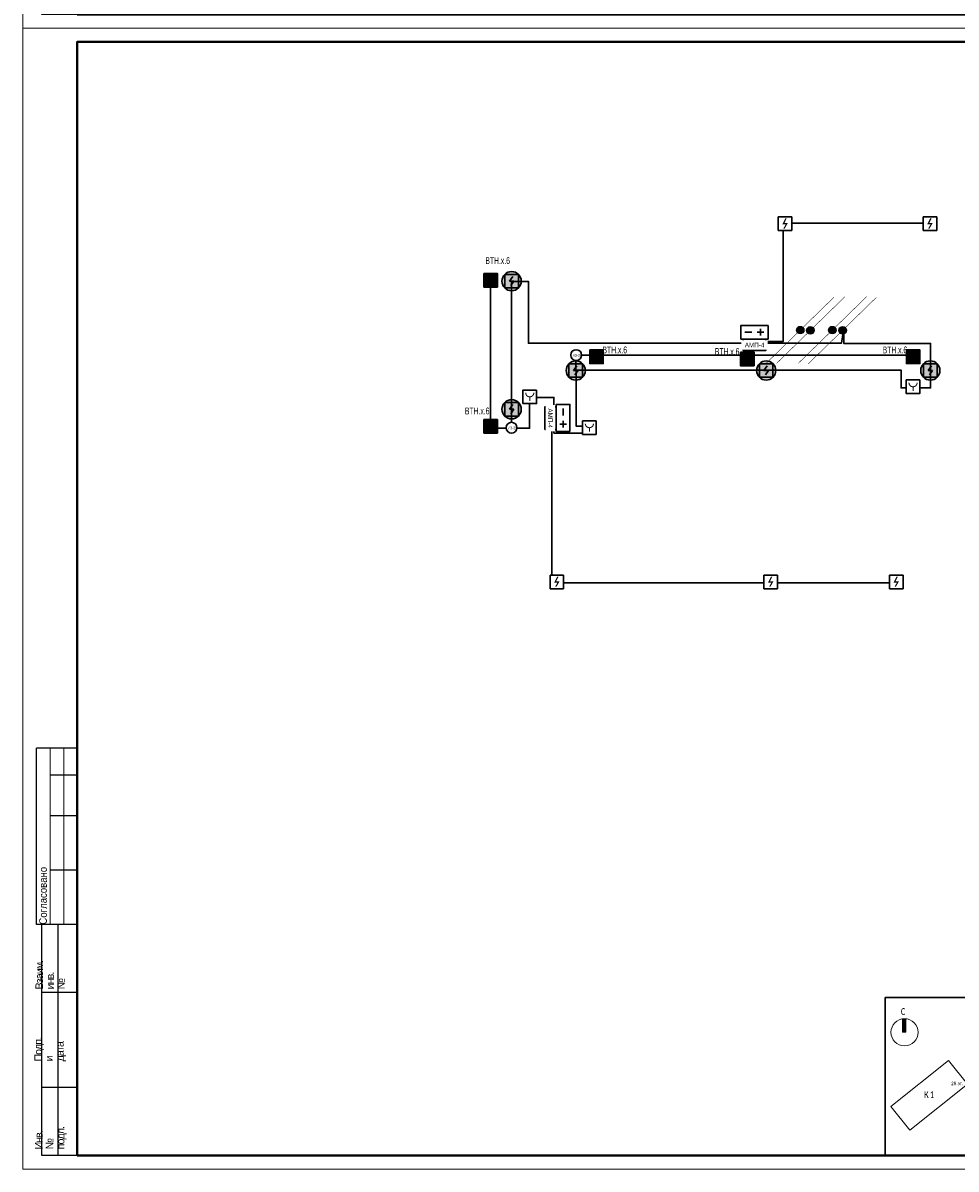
# Model space of a CAD drawing. Header units: millimetres. Extents: x -195178 to 1761886, y 140622 to 301105.
# Tile 15 of 131: x -8596 to 25747, y 182305 to 224498. Entities that reach past the tile are written whole.
import ezdxf
from ezdxf.enums import TextEntityAlignment as Align

# ---------------------------------------------------------------- set-up
doc = ezdxf.new("R2010")
doc.units = ezdxf.units.MM
doc.set_wipeout_variables(frame=1)
doc.linetypes.add('CONTINOUS', pattern=[0])
doc.layers.get('Defpoints').update_dxf_attribs({"color": 252})
doc.layers.add('0_S_Grey_01', color=9, linetype='Continuous', lineweight=5, true_color=0x808080)
for name, color, linetype in [('EI_HATCH_GALV', 7, 'Continuous'), ('АПС', 5, 'Continuous'), ('ПС', 1, 'Continuous'), ('формат', 250, 'Continuous')]:
    doc.layers.add(name, color=color, linetype=linetype)
for name, color, linetype, lineweight in [('format-line3', 7, 'Continuous', 13), ('RC-Извещатели_пожарные', 1, 'Continuous', 30), ('Рамка', 7, 'Continuous', 18), ('СС-011-ПОЖ-СИГНАЛИЗАЦИЯ', 1, 'Continuous', 30), ('Типовые аннотации', 252, 'Continuous', 5), ('УГО АПС и АПЗ$0$_АПС_Оборудование', 1, 'Continuous', 30), ('УГО АПС и АПЗ$0$СС-011-ПОЖ-СИГНАЛИЗАЦИЯ', 1, 'Continuous', 30)]:
    doc.layers.add(name, color=color, linetype=linetype, lineweight=lineweight)
doc.styles.add('1111', font='ARIALN.TTF')
doc.styles.add('Arial', font='arial.ttf', dxfattribs={"width": 0.9, "height": 700})
doc.styles.add('Arial Narrow', font='ARIALN.TTF', dxfattribs={"width": 0.9, "height": 600})
doc.styles.add('Arial_2', font='arial.ttf', dxfattribs={"width": 0.9, "height": 400})
doc.styles.add('Calibri Light_10', font='calibril.ttf', dxfattribs={"height": 1})
doc.styles.add('Calibri Light_9', font='isocpeur.ttf', dxfattribs={"width": 0.8, "height": 2})
doc.styles.get("Standard").update_dxf_attribs({"font": 'isocpeur.ttf', "width": 0.9})
doc.styles.add('УГО АПС и АПЗ$0$Reserve SS', font='arial.ttf', dxfattribs={"height": 2.5})

# ---------------------------------------------------------------- blocks, each defined once
blk = doc.blocks.new('*U29')
for p, q in [((-574, 155), (-589, 155)), ((-589, 90), (-589, 155)), ((-574, 145), (-584, 145)), ((-574, 130), (-584, 130)), ((-574, 110), (-584, 110)), ((-587, 90), (-589, 90)), ((-587, 5), (-587, 90)), ((-574, 90), (-587, 90)), ((-581, 5), (-581, 90)), ((-574, 65), (-587, 65)), ((-574, 30), (-587, 30)), ((-574, 5), (-587, 5))]:
    blk.add_line(p, q)
at = {"color": 0, "lineweight": 0}
blk.add_lwpolyline([(-594, 0), (0, 0), (0, 420), (-594, 420)], close=True, dxfattribs=at)
at = {"lineweight": 40}
blk.add_lwpolyline([(-574, 5), (-5, 5), (-5, 415), (-574, 415)], close=True, dxfattribs=at)
at = {"layer": 'format-line3', "linetype": 'ByBlock'}
for p, q in [((-584, 90), (-584, 155)), ((-579, 90), (-579, 155))]:
    blk.add_line(p, q, dxfattribs=at)
at = {"style": 'Arial', "width": 0.9}
blk.add_text('Формат:', height=2.8, dxfattribs=at).set_placement((-53.97, 1.25))
at = {"char_height": 2.8, "width": 0.2, "attachment_point": 4, "rotation": 90, "line_spacing_factor": 0.857143, "style": 'Arial'}
for s, insert in [('{\\W0.45993; }Согласовано', (-586.58, 90)), ('{\\W0.62543;\\T0.75; \\W1;Взаим. инв. №}', (-584, 66.14)), ('{\\W0.5838;\\T0.8; \\W1;Подп. и дата}', (-584, 39.63)), ('{\\W0.5838;\\T0.8; \\W1;Инв. № подл.}', (-583.77, 7.25))]:
    blk.add_mtext(s, dxfattribs=dict(at, insert=insert))
at = {"style": 'Arial', "width": 0.9, "flags": 8}
blk.add_attdef('FORMAT', (-36.87, 1.26), '', height=2.8, dxfattribs=at)
blk = doc.blocks.new('0_AS_SLK8_BUG_2000 - 0_AS_SLK8_BUG_2000-4765957-Надземная часть_ Корпус 3_ План 1 этажа на отм_-1_640')
at = {"layer": 'Типовые аннотации'}
blk.add_hatch(color=256, dxfattribs=at).paths.add_polyline_path([(-64.89, 34.73), (-65.89, 34.73), (-65.89, 38.73), (-64.89, 38.73)])
at = {"layer": 'Типовые аннотации', "true_color": 0xc0c0c0}
blk.add_hatch(color=9, dxfattribs=at).paths.add_polyline_path([(-31.32, 31.77), (-39.81, 25.01), (-45.35, 31.98), (-36.87, 38.73)])
at = {"layer": '0_S_Grey_01'}
for p, q in [((-36.87, 38.73), (-45.35, 31.98)), ((-31.32, 31.77), (-36.87, 38.73)), ((-45.35, 31.98), (-39.81, 25.01)), ((-39.81, 25.01), (-31.32, 31.77)), ((-7.52, 33.66), (-29.5, 16.16)), ((-1.97, 26.7), (-7.52, 33.66)), ((-52.36, 26.4), (-69.29, 12.92)), ((-46.81, 19.44), (-52.36, 26.4)), ((-23.96, 9.19), (-1.97, 26.7)), ((-36.33, 20.72), (-43.41, 15.08)), ((-25.91, 7.64), (-36.33, 20.72)), ((-63.75, 5.95), (-46.81, 19.44)), ((-43.41, 15.08), (-32.99, 2)), ((-29.5, 16.16), (-23.96, 9.19)), ((-69.29, 12.92), (-63.75, 5.95)), ((-32.99, 2), (-25.91, 7.64))]:
    blk.add_line(p, q, dxfattribs=at)
at = {"layer": 'Типовые аннотации'}
for p, q in [((-64.89, 38.73), (-65.89, 38.73)), ((-65.89, 38.73), (-65.89, 34.73)), ((-64.89, 34.73), (-64.89, 38.73)), ((-36.87, 38.73), (-45.35, 31.98)), ((-31.32, 31.77), (-36.87, 38.73)), ((-65.89, 34.73), (-64.89, 34.73)), ((-45.35, 31.98), (-39.81, 25.01)), ((-39.81, 25.01), (-31.32, 31.77))]:
    blk.add_line(p, q, dxfattribs=at)
blk.add_circle((-65.29, 34.73), 4, dxfattribs=at)
at = {"layer": 'Типовые аннотации', "attachment_point": 1}
for s, insert, char_height, width, style in [('\\fCalibri Light|b0|i0|c204|p34|;C', (-66.38, 41.84), 2, 2.0844, 'Calibri Light_9'), ('\\fCalibri Light|b0|i0|c204|p34|;К', (-40.4, 33.34), 2, 2.0844, 'Calibri Light_9'), ('\\fCalibri Light|b0|i0|c204|p34|;3', (-38.68, 33.34), 2, 1.9241, 'Calibri Light_9'), ('28 ', (-36.05, 32.61), 1, 2.3249, 'Calibri Light_10'), ('эт', (-34.13, 32.61), 1, 1.6034, 'Calibri Light_10'), ('\\fCalibri Light|b0|i0|c204|p34|;.', (-32.81, 32.61), 1, 0.481, 'Calibri Light_10')]:
    blk.add_mtext(s, dxfattribs=dict(at, insert=insert, char_height=char_height, width=width, style=style))
at = {"layer": 'Типовые аннотации', "color": 8, "true_color": 0x808080, "attachment_point": 1}
for s, insert, char_height, width, style in [('\\fCalibri Light|b0|i0|c204|p34|;К', (-40.4, 33.34), 2, 2.0844, 'Calibri Light_9'), ('\\fCalibri Light|b0|i0|c204|p34|;3', (-38.68, 33.34), 2, 1.9241, 'Calibri Light_9'), ('28 ', (-36.05, 32.61), 1, 2.3249, 'Calibri Light_10'), ('эт', (-34.13, 32.61), 1, 1.6034, 'Calibri Light_10'), ('\\fCalibri Light|b0|i0|c204|p34|;.', (-32.81, 32.61), 1, 0.481, 'Calibri Light_10'), ('27 ', (-6.86, 27.48), 1, 2.3249, 'Calibri Light_10'), ('эт', (-4.95, 27.48), 1, 1.6034, 'Calibri Light_10'), ('\\fCalibri Light|b0|i0|c204|p34|;.', (-3.62, 27.48), 1, 0.481, 'Calibri Light_10'), ('\\fCalibri Light|b0|i0|c204|p34|;К', (-17.93, 22.01), 2, 2.0844, 'Calibri Light_9'), ('\\fCalibri Light|b0|i0|c204|p34|;4', (-16.21, 22.01), 2, 1.9241, 'Calibri Light_9'), ('\\fCalibri Light|b0|i0|c204|p34|;К', (-59.56, 17.39), 2, 2.0844, 'Calibri Light_9'), ('\\fCalibri Light|b0|i0|c204|p34|;1', (-57.84, 17.39), 2, 1.9241, 'Calibri Light_9'), ('28 ', (-51.61, 20.15), 1, 2.3249, 'Calibri Light_10'), ('эт', (-49.69, 20.15), 1, 1.6034, 'Calibri Light_10'), ('\\fCalibri Light|b0|i0|c204|p34|;.', (-48.37, 20.15), 1, 0.481, 'Calibri Light_10'), ('\\fCalibri Light|b0|i0|c204|p34|;К', (-36.69, 12.98), 2, 2.0844, 'Calibri Light_9'), ('\\fCalibri Light|b0|i0|c204|p34|;2', (-34.97, 12.98), 2, 1.9241, 'Calibri Light_9'), ('6 ', (-30.11, 8.34), 1, 1.3629, 'Calibri Light_10'), ('эт', (-28.99, 8.34), 1, 1.6034, 'Calibri Light_10'), ('\\fCalibri Light|b0|i0|c204|p34|;.', (-27.67, 8.34), 1, 0.481, 'Calibri Light_10')]:
    blk.add_mtext(s, dxfattribs=dict(at, insert=insert, char_height=char_height, width=width, style=style))
blk = doc.blocks.new('УГО АПС и АПЗ$0$Источник бесперебойного питания v4')
blk.add_wipeout([(0, 5), (10, 5), (10, 0), (0, 0)])
for p, q in [((4, 2.5), (1.5, 2.5)), ((2.75, 3.75), (2.75, 1.25)), ((8.5, 2.5), (6, 2.5))]:
    blk.add_line(p, q)
blk.add_lwpolyline([(0, 0), (10, 0), (10, 5), (0, 5)], close=True)
at = {"style": 'УГО АПС и АПЗ$0$Reserve SS', "flags": 8}
blk.add_attdef('КОЛИЧЕСТВО', (10.26, 5.28), '', height=2.5, dxfattribs=at)
blk = doc.blocks.new('АМП-4')
at = {"color": 1}
blk.add_wipeout([(349424, -74023), (349424, -73183), (349844, -73183), (349844, -74023)], dxfattribs=at)
at = {"layer": 'АПС', "color": 1, "lineweight": 30, "ltscale": 200}
blk.add_lwpolyline([(349424, -73183), (349424, -74023), (349844, -74023), (349844, -73183)], close=True, dxfattribs=at)
at = {"layer": 'АПС', "color": 0, "lineweight": 30, "ltscale": 200, "insert": (349645, -73599), "char_height": 168, "width": 801.95, "attachment_point": 5, "rotation": 90, "style": 'Arial_2', "bg_fill": 2}
blk.add_mtext('АМП-4', dxfattribs=at)
blk = doc.blocks.new('RC-UGO-IRA-01')
blk.add_wipeout([(2.5, 2.5), (2.5, -2.5), (-2.5, -2.5), (-2.5, 2.5)]).dxf.layer = 'RC-Извещатели_пожарные'
blk.add_wipeout([(-2.5, -2.5), (-2.5, 2.5), (2.5, 2.5), (2.5, -2.5)]).dxf.layer = 'RC-Извещатели_пожарные'
at = {"layer": 'RC-Извещатели_пожарные', "ltscale": 30}
blk.add_lwpolyline([(2.5, 2.5), (2.5, -2.5), (-2.5, -2.5), (-2.5, 2.5)], close=True, dxfattribs=at)
at = {"layer": 'RC-Извещатели_пожарные', "ltscale": 30, "const_width": 0.375}
blk.add_lwpolyline([(-1.5, 1.5, 1), (1.5, 1.5, 1)], format="xyb", dxfattribs=at)
blk.add_lwpolyline([(0, 0), (0, -1.5)], dxfattribs=at)
at = {"layer": 'RC-Извещатели_пожарные'}
blk.add_attdef('PSTN', text='', height=1.5, dxfattribs=at).set_placement((2.5, 2.5), align=Align.BOTTOM_CENTER)
blk = doc.blocks.new('ИП 212-45')
blk.add_wipeout([(346277, -75580), (346277, -76080), (345777, -76080), (345777, -75580)]).dxf.layer = 'RC-Извещатели_пожарные'
blk.add_wipeout([(345777, -76080), (345777, -75580), (346277, -75580), (346277, -76080)]).dxf.layer = 'RC-Извещатели_пожарные'
at = {"layer": 'RC-Извещатели_пожарные'}
blk.add_hatch(color=0, dxfattribs=at).paths.add_polyline_path([(346128, -75805), (346014, -76005), (345964, -76005), (346050, -75855), (345927, -75855), (346039, -75630), (346089, -75630), (346002, -75805)])
at = {"layer": 'RC-Извещатели_пожарные', "color": 0, "ltscale": 30}
for p, q in [((345777, -75580), (346277, -75580)), ((345777, -76080), (345777, -75580)), ((346277, -75580), (346277, -76080)), ((346277, -76080), (345777, -76080))]:
    blk.add_line(p, q, dxfattribs=at)
blk = doc.blocks.new('*U83')
h = blk.add_hatch(color=256)
edge = h.paths.add_edge_path()
edge.add_arc((0, 0), 38.7, 0, 360)
for points in [[(348, 348, 0, 50, 0), (206, 206, 5, 5, 0), (0, 0, 5, 5, 0)], [(0, 0, 0, 50, 0), (-141, -141, 5, 5, 0), (-348, -348, 5, 5, 0)]]:
    blk.add_lwpolyline(points, format="xyseb")
blk.add_circle((0, 0), 38.7)
blk = doc.blocks.new('*U80')
h = blk.add_hatch(color=256)
edge = h.paths.add_edge_path()
edge.add_arc((0, 0), 38.7, 0, 360)
for points in [[(0, 0, 0, 50, 0), (141, 141, 5, 5, 0), (348, 348, 5, 5, 0)], [(-348, -348, 0, 50, 0), (-206, -206, 5, 5, 0), (0, 0, 5, 5, 0)]]:
    blk.add_lwpolyline(points, format="xyseb")
blk.add_circle((0, 0), 38.7)
blk = doc.blocks.new('*U77')
at = {"lineweight": 35, "true_color": 0xffffff}
h = blk.add_hatch(color=7, dxfattribs=at)
h.dxf.hatch_style = 1
h.paths.add_polyline_path([(0, 500), (0, 0), (500, 0), (500, 500)])
at = {"color": 1, "linetype": 'ByBlock', "lineweight": -2}
for p, q in [((289, 426), (167, 250)), ((167, 250), (333, 250)), ((333, 250), (219, 86))]:
    blk.add_line(p, q, dxfattribs=at)
at = {"color": 1, "linetype": 'ByBlock', "lineweight": -2, "ltscale": 0.1}
blk.add_lwpolyline([(0, 500), (500, 500), (500, 0), (0, 0)], close=True, dxfattribs=at)
at = {"color": 0, "linetype": 'ByBlock', "lineweight": -2, "style": '1111', "flags": 1}
for tag, p in [('NAME_DEVICE', (-64, -421)), ('NUM_POM', (-82, -847))]:
    blk.add_attdef(tag, p, '', height=125, dxfattribs=at)
at = {"color": 0, "linetype": 'ByBlock', "lineweight": -2, "style": '1111'}
blk.add_attdef('INDEX', (-63, -235), '', height=125, dxfattribs=at)
at = {"color": 0, "linetype": 'ByBlock', "lineweight": -2, "style": '1111', "width": 0.7}
blk.add_attdef('NUM_DEVICE', (-64, -630), '', height=125, dxfattribs=at)
blk = doc.blocks.new('ИП в подвесном потолке')
at = {"layer": 'EI_HATCH_GALV', "lineweight": 30, "true_color": 0xffffff}
h = blk.add_hatch(color=7, dxfattribs=at)
h.dxf.hatch_style = 1
edge = h.paths.add_edge_path()
edge.add_arc((494584, -66648), 354, 0, 360)
at = {"color": 1, "linetype": 'ByBlock', "lineweight": -2}
for p, q in [((494624, -66471), (494501, -66648)), ((494501, -66648), (494667, -66648)), ((494667, -66648), (494553, -66811))]:
    blk.add_line(p, q, dxfattribs=at)
at = {"color": 1, "linetype": 'ByBlock', "lineweight": -2, "ltscale": 0.1}
blk.add_lwpolyline([(494334, -66398), (494834, -66398), (494834, -66898), (494334, -66898)], close=True, dxfattribs=at)
at = {"layer": 'СС-011-ПОЖ-СИГНАЛИЗАЦИЯ', "lineweight": 30}
blk.add_circle((494584, -66648), 354, dxfattribs=at)
blk = doc.blocks.new('УГО АПС и АПЗ$0$A$C0ED213A1')
blk.add_wipeout([(-200, 0), (0, -200), (200, 0), (0, 200)])
blk.add_circle((0, 0), 200)
at = {"layer": 'УГО АПС и АПЗ$0$СС-011-ПОЖ-СИГНАЛИЗАЦИЯ', "color": 1, "style": 'Arial Narrow', "width": 0.9}
blk.add_text('ИЗ-2О', height=100, dxfattribs=at).set_placement((-145, -58))

msp = doc.modelspace()

# ---------------------------------------------------------------- linework, layer by layer
at = {"layer": 'Defpoints', "color": 3, "lineweight": 30}
msp.add_lwpolyline([(23141, 188616), (31804, 188627), (31804, 182805), (23141, 182794)], close=True, dxfattribs=at)
at = {"layer": 'Рамка'}
msp.add_lwpolyline([(-6596, 182805), (50304, 182805), (50304, 223805), (-6596, 223805)], close=True, dxfattribs=at)
at = {"layer": 'СС-011-ПОЖ-СИГНАЛИЗАЦИЯ', "lineweight": 30, "ltscale": 100}
for points in [[(18747, 212776), (19389, 212776), (19389, 217127), (24534, 217127)], [(21615, 213174), (21615, 212700), (24812, 212700), (24812, 211064), (23722, 211064), (23722, 211715), (11764, 211715), (11764, 209656), (12175, 209656), (12175, 209398), (11240, 209398), (11240, 209398), (10944, 209398), (10944, 210709), (10049, 210709), (10049, 209578), (9379, 209578), (9379, 214979), (10010, 214979), (10010, 212708), (14242, 212708), (14242, 212708), (18616, 212708), (18833, 212708), (21528, 212708), (21609, 213174)]]:
    msp.add_lwpolyline(points, dxfattribs=at)
at = {"layer": 'СС-011-ПОЖ-СИГНАЛИЗАЦИЯ', "color": 1, "lineweight": 30, "ltscale": 100}
msp.add_lwpolyline([(9186, 209585), (8616, 209585), (8616, 214776)], dxfattribs=at)

# ---------------------------------------------------------------- block references
at = {"xscale": 3.600000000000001, "yscale": 3.600000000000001, "zscale": 3.600000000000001, "rotation": 359.2880171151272}
for name, p in [('*U80', (21192, 213188)), ('*U83', (21569, 213180))]:
    msp.add_blockref(name, p, dxfattribs=at)
at = {"layer": 'ПС', "color": 7, "linetype": 'CONTINOUS', "lineweight": 30, "ltscale": 100}
ref = msp.add_blockref('*U77', (8369, 214776), dxfattribs=dict(at, xscale=1.000736, yscale=1.000736, zscale=1.000736))
ref.add_attrib('NUM_DEVICE', 'BTH.x.6', dxfattribs={"layer": '0', "color": 0, "linetype": 'ByBlock', "lineweight": -2, "ltscale": 100, "height": 250.2, "style": '1111', "width": 0.7}).set_placement((8875, 215622), align=Align.CENTER)
ref = msp.add_blockref('*U77', (12262, 211960), dxfattribs=dict(at, xscale=1.000736, yscale=1.000736, zscale=1.000736))
ref.add_attrib('NUM_DEVICE', 'BTH.x.6', dxfattribs={"layer": '0', "color": 0, "linetype": 'ByBlock', "lineweight": -2, "ltscale": 100, "height": 250.2, "style": '1111', "width": 0.7}).set_placement((13185, 212335), align=Align.CENTER)
ref = msp.add_blockref('*U77', (23919, 211960), dxfattribs=dict(at, xscale=1.000736, yscale=1.000736, zscale=1.000736))
ref.add_attrib('NUM_DEVICE', 'BTH.x.6', dxfattribs={"layer": '0', "color": 0, "linetype": 'ByBlock', "lineweight": -2, "ltscale": 100, "height": 250.2, "style": '1111', "width": 0.7}).set_placement((23496, 212335), align=Align.CENTER)
ref = msp.add_blockref('*U77', (8369, 209396), dxfattribs=dict(at, xscale=1.000736, yscale=1.000736, zscale=1.000736))
ref.add_attrib('NUM_DEVICE', 'BTH.x.6', dxfattribs={"layer": '0', "color": 0, "linetype": 'ByBlock', "lineweight": -2, "ltscale": 100, "height": 250.2, "style": '1111', "width": 0.7}).set_placement((8122, 210088), align=Align.CENTER)
at = {"layer": 'СС-011-ПОЖ-СИГНАЛИЗАЦИЯ', "lineweight": 30}
for p in [(-485195, 281640), (-482834, 278351), (-475825, 278351)]:
    msp.add_blockref('ИП в подвесном потолке', p, dxfattribs=at)
at = {"layer": 'Типовые аннотации', "xscale": 125, "yscale": 125, "zscale": 125}
msp.add_blockref('0_AS_SLK8_BUG_2000 - 0_AS_SLK8_BUG_2000-4765957-Надземная часть_ Корпус 3_ План 1 этажа на отм_-1_640', (32013, 182999), dxfattribs=at)
at = {"layer": 'формат', "xscale": 100, "yscale": 100, "zscale": 100}
for p in [(50804, 224305), (50804, 182305)]:
    msp.add_blockref('*U29', p, dxfattribs=at).add_auto_attribs({'FORMAT': 'А2'})

# ---------------------------------------------------------------- next in the draw order: block references
at = {"layer": 'RC-Извещатели_пожарные', "rotation": 359.9525678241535}
for p, xscale, yscale, zscale in [((10057, 210733), 99.9999999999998, 99.9999999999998, 99.9999999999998), ((24163, 211104), 99.9999999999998, 99.9999999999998, 99.9999999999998), ((12251, 209597), 99.99999999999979, 99.99999999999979, 99.99999999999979)]:
    msp.add_blockref('RC-UGO-IRA-01', p, dxfattribs=dict(at, xscale=xscale, yscale=yscale, zscale=zscale))
at = {"layer": 'СС-011-ПОЖ-СИГНАЛИЗАЦИЯ', "color": 0, "lineweight": 30}
for p in [(-326574, 292934), (-321243, 292934)]:
    msp.add_blockref('ИП 212-45', p, dxfattribs=at)
at = {"layer": 'УГО АПС и АПЗ$0$_АПС_Оборудование', "color": 252, "xscale": 100, "yscale": 100, "zscale": 100, "rotation": 180}
msp.add_blockref('УГО АПС и АПЗ$0$Источник бесперебойного питания v4', (18827, 213360), dxfattribs=at)

# ---------------------------------------------------------------- next in the draw order: linework, layer by layer
at = {"layer": 'СС-011-ПОЖ-СИГНАЛИЗАЦИЯ', "lineweight": 30, "ltscale": 100}
msp.add_lwpolyline([(10865, 209531), (10865, 203884), (23295, 203884)], dxfattribs=at)

# ---------------------------------------------------------------- next in the draw order: block references
at = {"xscale": 3.600000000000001, "yscale": 3.600000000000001, "zscale": 3.600000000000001, "rotation": 359.2880171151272}
msp.add_blockref('*U80', (20386, 213180), dxfattribs=at)
at = {"layer": 'СС-011-ПОЖ-СИГНАЛИЗАЦИЯ', "lineweight": 30, "rotation": 270}
msp.add_blockref('АМП-4', (91930, 562284), dxfattribs=at)
at = {"layer": 'СС-011-ПОЖ-СИГНАЛИЗАЦИЯ', "lineweight": 30}
for p in [(-469784, 278351), (-485195, 276923)]:
    msp.add_blockref('ИП в подвесном потолке', p, dxfattribs=at)

# ---------------------------------------------------------------- next in the draw order: linework, layer by layer
at = {"layer": 'СС-011-ПОЖ-СИГНАЛИЗАЦИЯ', "color": 1, "lineweight": 30, "ltscale": 100}
msp.add_lwpolyline([(11750, 211703), (11750, 212266), (23919, 212266)], dxfattribs=at)

# ---------------------------------------------------------------- next in the draw order: block references
at = {"xscale": 3.600000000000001, "yscale": 3.600000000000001, "zscale": 3.600000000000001, "rotation": 359.2880171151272}
msp.add_blockref('*U83', (20010, 213188), dxfattribs=at)
at = {"layer": 'ПС', "color": 7, "linetype": 'CONTINOUS', "lineweight": 30, "ltscale": 100}
ref = msp.add_blockref('*U77', (17810, 211879), dxfattribs=dict(at, xscale=1.000736, yscale=1.000736, zscale=1.000736))
ref.add_attrib('NUM_DEVICE', 'BTH.x.6', dxfattribs={"layer": '0', "color": 0, "linetype": 'ByBlock', "lineweight": -2, "ltscale": 100, "height": 250.2, "style": '1111', "width": 0.7}).set_placement((17320, 212276), align=Align.CENTER)
at = {"layer": 'СС-011-ПОЖ-СИГНАЛИЗАЦИЯ', "color": 0, "lineweight": 30}
for p in [(-334974, 279747), (-327100, 279747), (-322482, 279747)]:
    msp.add_blockref('ИП 212-45', p, dxfattribs=at)
at = {"layer": 'УГО АПС и АПЗ$0$_АПС_Оборудование', "color": 252, "xscale": 100, "yscale": 100, "zscale": 100, "rotation": 89.99999999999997}
msp.add_blockref('УГО АПС и АПЗ$0$Источник бесперебойного питания v4', (11533, 209451), dxfattribs=at)
at = {"layer": 'УГО АПС и АПЗ$0$_АПС_Оборудование'}
msp.add_blockref('УГО АПС и АПЗ$0$A$C0ED213A1', (9386, 209595), dxfattribs=at)

# ---------------------------------------------------------------- next in the draw order: block references
at = {"layer": 'СС-011-ПОЖ-СИГНАЛИЗАЦИЯ', "lineweight": 30, "rotation": 180}
msp.add_blockref('АМП-4', (360457, 136348), dxfattribs=at)
at = {"layer": 'УГО АПС и АПЗ$0$_АПС_Оборудование'}
msp.add_blockref('УГО АПС и АПЗ$0$A$C0ED213A1', (11765, 212269), dxfattribs=at)

doc.saveas('drawing.dxf')
